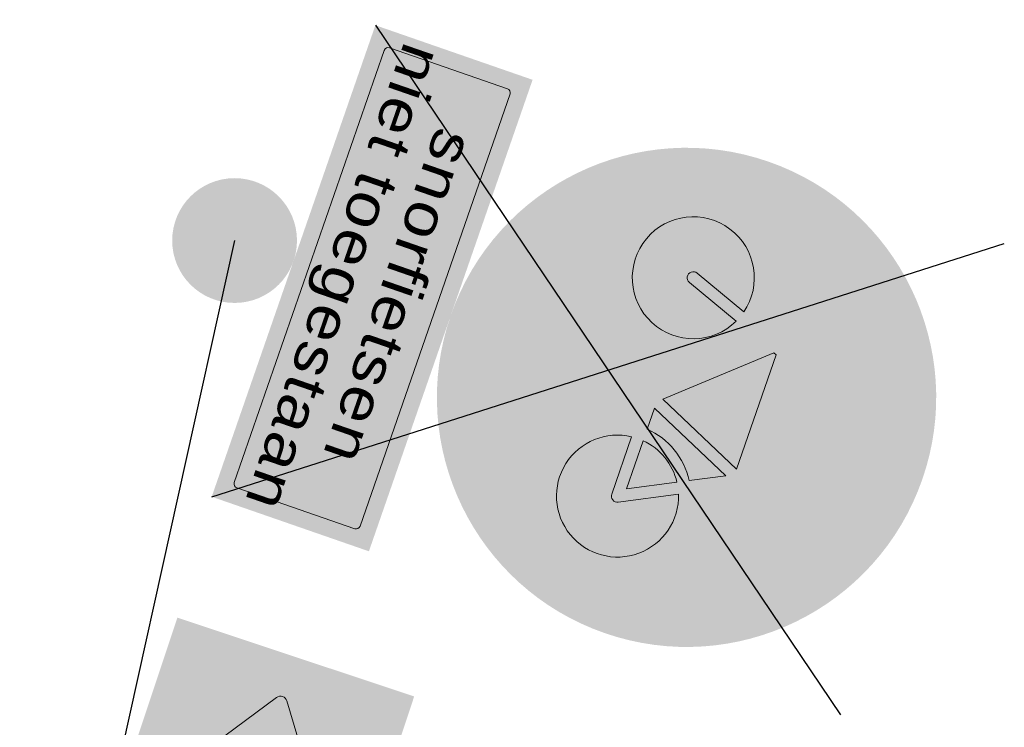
# Model space of a CAD drawing. Header units: metres. Extents: x 136326 to 138181, y 453212 to 454732.
# Tile 12 of 55: x 136499.41 to 136505.33, y 453609.47 to 453613.73. Entities that reach past the tile are written whole.
import ezdxf

# ---------------------------------------------------------------- set-up
doc = ezdxf.new("R2010")
doc.units = ezdxf.units.M
doc.layers.add('mob_bebording', color=7, linetype='Continuous', lineweight=0)
doc.styles.add('Style-Verkeersborden', font='Verkeersborden.shx')

# ---------------------------------------------------------------- blocks, each defined once
blk = doc.blocks.new('bord_OB502')
at = {"layer": 'mob_bebording', "linetype": 'Continuous', "lineweight": 0}
h = blk.add_hatch(color=254, dxfattribs=at)
h.paths.add_polyline_path([(-0.2999999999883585, -0.3000000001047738), (-0.2999999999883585, 0), (5.820766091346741e-11, 0), (0.2999999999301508, -5.820766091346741e-11), (0.3000000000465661, -0.3000000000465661)])
h.paths.add_polyline_path([(0.2750000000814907, -0.2900000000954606), (-0.2749999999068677, -0.2900000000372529, -0.414213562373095), (-0.2900000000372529, -0.2750000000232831), (-0.2900000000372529, -0.02500000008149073, -0.414213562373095), (-0.2749999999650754, -0.01000000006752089), (0.2750000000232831, -0.009999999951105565, -0.414213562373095), (0.2899999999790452, -0.02500000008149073), (0.2899999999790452, -0.2750000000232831, -0.414213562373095)], flags=17)
h = blk.add_hatch(color=7, dxfattribs=at)
h.paths.add_polyline_path([(-0.2750000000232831, -0.01000000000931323, 0.414213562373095), (-0.2899999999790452, -0.02500000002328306), (-0.2899999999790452, -0.2750000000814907, 0.414213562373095), (-0.2749999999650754, -0.2900000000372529), (0.2750000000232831, -0.2900000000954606, 0.414213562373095), (0.2900000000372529, -0.2750000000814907), (0.2900000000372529, -0.02500000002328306, 0.414213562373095), (0.2749999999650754, -0.01000000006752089)])
h.paths.add_polyline_path([(0.2799999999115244, -0.2750000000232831, -0.414213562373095), (0.2750000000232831, -0.2800000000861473), (-0.2749999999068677, -0.2800000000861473, -0.414213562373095), (-0.279999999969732, -0.2750000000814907), (-0.279999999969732, -0.02500000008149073, -0.414213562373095), (-0.2750000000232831, -0.02000000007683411), (0.2750000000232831, -0.02000000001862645, -0.414213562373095), (0.2800000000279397, -0.02500000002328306)])
h = blk.add_hatch(color=254, dxfattribs=at)
h.paths.add_polyline_path([(0.279999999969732, -0.2750000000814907), (0.279999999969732, -0.02500000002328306, 0.414213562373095), (0.2750000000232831, -0.02000000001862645), (-0.2750000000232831, -0.02000000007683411, 0.414213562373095), (-0.279999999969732, -0.02500000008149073), (-0.279999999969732, -0.2750000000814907, 0.414213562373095), (-0.2750000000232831, -0.2800000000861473), (0.2750000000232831, -0.2800000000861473, 0.414213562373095)])
h.paths.add_polyline_path([(0.120247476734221, -0.07200566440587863, -0.687280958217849), (0.1326310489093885, -0.0636528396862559), (0.2465886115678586, -0.1434467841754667, -0.5205670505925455), (0.2465886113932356, -0.1565532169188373), (0.1326310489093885, -0.2363471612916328, -0.6872809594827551), (0.1202474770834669, -0.2279943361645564), (0.1336365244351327, -0.1700000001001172), (0.01499999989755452, -0.1700000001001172), (0.01500000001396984, -0.1300000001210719), (0.1336365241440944, -0.1300000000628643)], flags=17)
h.paths.add_polyline_path([(-0.1202474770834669, -0.2279943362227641, -0.6872809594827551), (-0.1326310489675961, -0.2363471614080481), (-0.2465886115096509, -0.1565532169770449, -0.5205670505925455), (-0.2465886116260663, -0.1434467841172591), (-0.1326310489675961, -0.06365283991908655, -0.687280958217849), (-0.1202474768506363, -0.0720056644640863), (-0.1336365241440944, -0.1300000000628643), (-0.01499999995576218, -0.1300000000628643), (-0.01500000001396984, -0.1700000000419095), (-0.1336365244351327, -0.1700000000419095)], flags=17)
h = blk.add_hatch(color=7, dxfattribs=at)
edge = h.paths.add_edge_path()
edge.add_arc((-0.1280424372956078, -0.07020605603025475), 0.008000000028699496, 347.0000004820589, 485.000000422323)
edge.add_line((-0.1326310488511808, -0.0636528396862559), (-0.2465886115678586, -0.1434467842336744))
edge.add_arc((-0.2419999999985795, -0.1500000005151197), 0.007999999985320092, 125.0000007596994, 235.0000007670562)
edge.add_line((-0.2465886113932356, -0.1565532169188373), (-0.1326310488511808, -0.2363471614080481))
edge.add_arc((-0.1280424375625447, -0.2297939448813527), 0.008000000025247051, 235.0000018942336, 373.0000020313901)
edge.add_line((-0.1202474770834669, -0.2279943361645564), (-0.1336365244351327, -0.1700000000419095))
edge.add_line((-0.1336365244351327, -0.1700000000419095), (-0.01500000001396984, -0.1700000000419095))
edge.add_line((-0.01500000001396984, -0.1700000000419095), (-0.01499999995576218, -0.1300000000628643))
edge.add_line((-0.01499999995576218, -0.1300000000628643), (-0.1336365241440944, -0.1300000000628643))
edge.add_line((-0.1336365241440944, -0.1300000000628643), (-0.120247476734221, -0.07200566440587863))
h = blk.add_hatch(color=7, dxfattribs=at)
edge = h.paths.add_edge_path()
edge.add_arc((0.1280424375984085, -0.2297939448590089), 0.008000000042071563, 166.9999985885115, 304.9999987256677)
edge.add_line((0.1326310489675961, -0.2363471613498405), (0.2465886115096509, -0.1565532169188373))
edge.add_arc((0.241999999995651, -0.1500000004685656), 0.008000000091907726, 304.9999997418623, 414.9999997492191)
edge.add_line((0.2465886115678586, -0.1434467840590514), (0.1326310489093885, -0.06365283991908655))
edge.add_arc((0.1280424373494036, -0.07020605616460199), 0.007999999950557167, 54.99999914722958, 192.9999990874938)
edge.add_line((0.1202474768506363, -0.0720056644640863), (0.1336365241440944, -0.1300000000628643))
edge.add_line((0.1336365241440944, -0.1300000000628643), (0.01500000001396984, -0.1300000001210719))
edge.add_line((0.01500000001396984, -0.1300000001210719), (0.01499999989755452, -0.1700000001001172))
edge.add_line((0.01499999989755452, -0.1700000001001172), (0.1336365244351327, -0.1700000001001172))
edge.add_line((0.1336365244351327, -0.1700000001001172), (0.1202474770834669, -0.2279943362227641))
at = {"layer": 'mob_bebording', "color": 7, "linetype": 'Continuous', "lineweight": 0, "flags": 128}
for points in [[(-0.120247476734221, -0.07200566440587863, 0.687280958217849), (-0.1326310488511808, -0.0636528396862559), (-0.2465886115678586, -0.1434467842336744, 0.5205670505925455), (-0.2465886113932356, -0.1565532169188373), (-0.1326310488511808, -0.2363471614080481, 0.6872809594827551), (-0.1202474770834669, -0.2279943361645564), (-0.1336365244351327, -0.1700000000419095), (-0.01500000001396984, -0.1700000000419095), (-0.01499999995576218, -0.1300000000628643), (-0.1336365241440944, -0.1300000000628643)], [(0.1202474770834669, -0.2279943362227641, 0.6872809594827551), (0.1326310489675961, -0.2363471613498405), (0.2465886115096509, -0.1565532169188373, 0.5205670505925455), (0.2465886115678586, -0.1434467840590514), (0.1326310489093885, -0.06365283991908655, 0.687280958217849), (0.1202474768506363, -0.0720056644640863), (0.1336365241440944, -0.1300000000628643), (0.01500000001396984, -0.1300000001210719), (0.01499999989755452, -0.1700000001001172), (0.1336365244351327, -0.1700000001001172)]]:
    blk.add_lwpolyline(points, format="xyb", close=True, dxfattribs=at)
blk = doc.blocks.new('bord_G11')
at = {"layer": 'mob_bebording', "linetype": 'Continuous', "lineweight": 0}
h = blk.add_hatch(color=170, dxfattribs=at)
edge = h.paths.add_edge_path()
edge.add_arc((0, 0.2999999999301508), 0.3, 0, 360)
edge = h.paths.add_edge_path(flags=17)
edge.add_arc((0, 0.2999999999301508), 0.29, 0, 360)
h = blk.add_hatch(color=254, dxfattribs=at)
edge = h.paths.add_edge_path()
edge.add_arc((0, 0.2999999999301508), 0.29, 0, 360)
edge = h.paths.add_edge_path()
edge.add_arc((0, 0.2999999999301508), 0.28, 0, 360)
h = blk.add_hatch(color=170, dxfattribs=at)
edge = h.paths.add_edge_path()
edge.add_arc((0, 0.2999999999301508), 0.28, 0, 360)
h.paths.add_polyline_path([(0.1066745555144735, 0.3422153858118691, -3.032803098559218), (0.0516394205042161, 0.2531666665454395), (0.01024137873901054, 0.2531666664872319), (-0.09083430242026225, 0.3659049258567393), (-0.1006419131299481, 0.3399436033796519, -0.7991742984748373), (-0.1384922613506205, 0.1724999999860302), (-0.1384939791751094, 0.1724999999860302, -1.149504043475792), (-0.1143621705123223, 0.345126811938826), (-0.08244699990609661, 0.4296081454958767, -0.3119658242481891), (-0.06186661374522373, 0.4438333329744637), (-0.03300000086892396, 0.4438333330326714), (-0.03300000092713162, 0.4291666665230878), (-0.06186661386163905, 0.4291666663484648, 0.3119658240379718), (-0.06872674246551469, 0.4244249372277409), (-0.07801690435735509, 0.3998333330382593), (0.06860535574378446, 0.3998333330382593), (0.07525175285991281, 0.4144999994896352), (0.04735410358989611, 0.4144999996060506, -1.000000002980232), (0.04735410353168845, 0.4291666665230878), (0.1133541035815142, 0.4291666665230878), (0.1133541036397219, 0.4144999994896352), (0.09135410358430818, 0.4144999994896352), (0.0814547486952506, 0.3926549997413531)], flags=17)
h = blk.add_hatch(color=254, dxfattribs=at)
h.paths.add_polyline_path([(0.04735410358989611, 0.4291666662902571, 1.000000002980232), (0.04735410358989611, 0.4144999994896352), (0.07525175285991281, 0.4144999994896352), (0.06860535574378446, 0.3998333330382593), (-0.07801690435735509, 0.3998333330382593), (-0.06872674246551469, 0.4244249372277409, -0.3119658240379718), (-0.06186661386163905, 0.4291666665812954), (-0.03300000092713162, 0.4291666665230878), (-0.03300000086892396, 0.4438333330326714), (-0.06186661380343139, 0.4438333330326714, 0.3119658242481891), (-0.08244699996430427, 0.4296081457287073), (-0.1143621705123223, 0.345126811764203, 1.149504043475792), (-0.1384939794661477, 0.1724999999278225), (-0.1384922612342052, 0.1724999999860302, 0.7991742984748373), (-0.1006419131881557, 0.3399436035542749), (-0.09083430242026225, 0.3659049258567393), (0.01024137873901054, 0.2531666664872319), (0.05163942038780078, 0.2531666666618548, 3.032803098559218), (0.1066745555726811, 0.3422153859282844), (0.0814547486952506, 0.3926549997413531), (0.09135410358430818, 0.4144999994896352), (0.1133541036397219, 0.4144999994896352), (0.1133541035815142, 0.4291666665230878)])
h.paths.add_polyline_path([(0.06636758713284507, 0.2678333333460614, -0.2306687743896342), (0.1001429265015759, 0.3224829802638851), (0.1274677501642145, 0.2678333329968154)])
h.paths.add_polyline_path([(-0.131632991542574, 0.2579083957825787), (-0.1058468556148, 0.3261658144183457, -19.94987439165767), (-0.1195671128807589, 0.3313490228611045), (-0.1453532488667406, 0.2630916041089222, 1.000000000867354)])
h.paths.add_polyline_path([(0.0935562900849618, 0.3356562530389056, 0.2394999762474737), (0.0516394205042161, 0.2678333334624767), (0.02489013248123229, 0.2678333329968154), (0.07365871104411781, 0.3754514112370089)])
h.paths.add_polyline_path([(0.1458924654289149, 0.2637795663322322), (0.1132611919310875, 0.3290421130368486, -2.949570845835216), (0.06636758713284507, 0.2531666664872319), (0.1393333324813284, 0.2531666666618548, 0.5575365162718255)])
h.paths.add_polyline_path([(0.01147455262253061, 0.2737622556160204), (-0.08499473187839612, 0.3813626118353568), (-0.08355764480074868, 0.3851666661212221), (0.0619589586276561, 0.3851666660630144)])
blk.add_hatch(color=170, dxfattribs=at).paths.add_polyline_path([(0.0619589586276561, 0.3851666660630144), (-0.08355764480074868, 0.3851666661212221), (-0.08499473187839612, 0.3813626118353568), (0.01147455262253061, 0.2737622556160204)])
at = {"layer": 'mob_bebording', "linetype": 'Continuous', "lineweight": 0, "extrusion": (0, 0, -1)}
h = blk.add_hatch(color=170, dxfattribs=at)
edge = h.paths.add_edge_path()
edge.add_ellipse((-0.1393333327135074, 0.26050000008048), major_axis=(-0.08800000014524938, 0), ratio=1, start_angle=184.7801917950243, end_angle=238.6547569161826)
edge.add_line((-0.0935562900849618, 0.3356562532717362), (-0.07365871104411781, 0.3754514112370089))
edge.add_line((-0.07365871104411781, 0.3754514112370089), (-0.02489013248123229, 0.2678333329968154))
edge.add_line((-0.02489013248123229, 0.2678333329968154), (-0.05163942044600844, 0.2678333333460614))
at = {"layer": 'mob_bebording', "linetype": 'Continuous', "lineweight": 0, "extrusion": (0, 0, -0.9999999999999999)}
h = blk.add_hatch(color=170, dxfattribs=at)
edge = h.paths.add_edge_path()
edge.add_line((0.1058468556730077, 0.326165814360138), (0.131632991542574, 0.2579083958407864))
edge.add_ellipse((0.1384931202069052, 0.2605000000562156), major_axis=(-0.007333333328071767, 0), ratio=1, start_angle=20.69545112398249, end_angle=200.6954512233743)
edge.add_line((0.1453532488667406, 0.2630916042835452), (0.1195671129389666, 0.3313490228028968))
edge.add_ellipse((0.1384931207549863, 0.2605000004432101), major_axis=(-0.07333333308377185, 0), ratio=1, start_angle=-63.56537827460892, end_angle=284.9562807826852, ccw=False)
h = blk.add_hatch(color=170, dxfattribs=at)
edge = h.paths.add_edge_path()
edge.add_ellipse((-0.1393333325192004, 0.2604999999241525), major_axis=(-0.007333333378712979, 0), ratio=1, start_angle=-26.56505186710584, end_angle=89.99999938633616)
edge.add_line((-0.1393333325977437, 0.2531666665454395), (-0.06636758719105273, 0.2531666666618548))
edge.add_ellipse((-0.1393333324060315, 0.2604999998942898), major_axis=(-0.07333333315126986, 0), ratio=1, start_angle=-110.82588064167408, end_angle=174.2608295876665, ccw=False)
edge.add_line((-0.1132611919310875, 0.329042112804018), (-0.1458924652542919, 0.2637795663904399))
at = {"layer": 'mob_bebording', "linetype": 'Continuous', "lineweight": 0}
h = blk.add_hatch(color=170, dxfattribs=at)
edge = h.paths.add_edge_path()
edge.add_arc((0.1393333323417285, 0.26049999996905), 0.0733333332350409, 122.304221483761, 174.2608293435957)
edge.add_line((0.06636758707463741, 0.2678333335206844), (0.1274677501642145, 0.2678333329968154))
edge.add_line((0.1274677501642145, 0.2678333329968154), (0.1001429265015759, 0.3224829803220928))
at = {"layer": 'mob_bebording', "color": 5, "linetype": 'Continuous', "lineweight": 0, "flags": 128}
blk.add_lwpolyline([(0.0619589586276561, 0.3851666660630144), (-0.08355764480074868, 0.3851666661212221), (-0.08499473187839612, 0.3813626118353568), (0.01147455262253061, 0.2737622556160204)], close=True, dxfattribs=at)
for points in [[(0.05163942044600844, 0.2678333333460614, -0.2394999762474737), (0.0935562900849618, 0.3356562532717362), (0.07365871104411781, 0.3754514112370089), (0.02489013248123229, 0.2678333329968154)], [(-0.1058468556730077, 0.326165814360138), (-0.131632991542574, 0.2579083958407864, -1.000000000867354), (-0.1453532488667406, 0.2630916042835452), (-0.1195671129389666, 0.3313490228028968, 19.94987439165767)], [(0.1458924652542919, 0.2637795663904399, -0.5575365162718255), (0.1393333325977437, 0.2531666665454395), (0.06636758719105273, 0.2531666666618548, 2.949570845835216), (0.1132611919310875, 0.329042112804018)], [(0.1001429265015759, 0.3224829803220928, 0.2306687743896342), (0.06636758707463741, 0.2678333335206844), (0.1274677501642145, 0.2678333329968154)]]:
    blk.add_lwpolyline(points, format="xyb", close=True, dxfattribs=at)
blk = doc.blocks.new('bord_OB-L-WK-2R_3')
at = {"layer": 'mob_bebording', "linetype": 'Continuous', "lineweight": 0}
h = blk.add_hatch(color=254, dxfattribs=at)
h.paths.add_polyline_path([(0.2999999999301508, -0.200000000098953), (-0.2999999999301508, -0.2000000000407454), (-0.2999999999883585, -2.91038304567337e-11), (0, 0), (0.2999999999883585, -2.91038304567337e-11)])
h.paths.add_polyline_path([(-0.2899999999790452, -0.17500000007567), (-0.2900000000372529, -0.02500000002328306, -0.414213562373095), (-0.2750000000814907, -0.01000000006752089), (0.2749999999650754, -0.01000000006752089, -0.414213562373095), (0.2899999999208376, -0.02499999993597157), (0.2899999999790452, -0.17500000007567, -0.414213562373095), (0.2749999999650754, -0.1899999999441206), (-0.2750000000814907, -0.1900000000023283, -0.414213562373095)], flags=17)
h = blk.add_hatch(color=7, dxfattribs=at)
h.paths.add_polyline_path([(-0.2750000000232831, -0.190000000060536), (0.2749999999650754, -0.190000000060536, 0.414213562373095), (0.2899999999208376, -0.1750000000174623), (0.2899999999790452, -0.02500000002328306, 0.414213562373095), (0.2749999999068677, -0.009999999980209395), (-0.2750000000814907, -0.009999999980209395, 0.414213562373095), (-0.2900000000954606, -0.02500000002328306), (-0.2900000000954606, -0.1750000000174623, 0.414213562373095)])
h.paths.add_polyline_path([(-0.2800000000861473, -0.02499999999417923, -0.414213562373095), (-0.2750000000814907, -0.02000000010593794), (0.2749999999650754, -0.02000000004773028, -0.414213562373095), (0.279999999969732, -0.02500000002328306), (0.279999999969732, -0.1750000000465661, -0.414213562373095), (0.2749999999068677, -0.1800000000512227), (-0.2750000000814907, -0.1799999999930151, -0.414213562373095), (-0.2800000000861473, -0.17500000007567)])
h = blk.add_hatch(color=254, dxfattribs=at)
edge = h.paths.add_edge_path()
edge.add_line((-0.2750000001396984, -0.1800000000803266), (0.2749999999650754, -0.1800000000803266))
edge.add_arc((0.2749999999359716, -0.1750000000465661), 0.005000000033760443, 270.0000003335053, 360.0000003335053)
edge.add_line((0.279999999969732, -0.1750000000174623), (0.279999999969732, -0.02500000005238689))
edge.add_arc((0.2749999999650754, -0.02500000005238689), 0.005000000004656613, 0, 90)
edge.add_line((0.2749999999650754, -0.02000000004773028), (-0.2750000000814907, -0.01999999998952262))
edge.add_arc((-0.2750000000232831, -0.02500000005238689), 0.005000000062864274, 90.00000066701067, 180.0000006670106)
edge.add_line((-0.2800000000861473, -0.02500000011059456), (-0.2800000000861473, -0.17500000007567))
edge.add_arc((-0.2750000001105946, -0.1750000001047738), 0.004999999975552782, 179.9999996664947, 269.9999996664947)
at = {"layer": 'mob_bebording', "color": 254, "linetype": 'Continuous', "lineweight": 0, "flags": 128}
blk.add_lwpolyline([(-0.2750000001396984, -0.1800000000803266), (0.2749999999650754, -0.1800000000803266, 0.414213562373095), (0.279999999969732, -0.1750000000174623), (0.279999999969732, -0.02500000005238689, 0.414213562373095), (0.2749999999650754, -0.02000000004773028), (-0.2750000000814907, -0.01999999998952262, 0.414213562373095), (-0.2800000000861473, -0.02500000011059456), (-0.2800000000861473, -0.17500000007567, 0.414213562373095)], format="xyb", close=True, dxfattribs=at)
at = {"layer": 'mob_bebording', "color": 7, "linetype": 'Continuous', "lineweight": 0, "insert": (-5.820766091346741e-11, -0.1083333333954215), "char_height": 0.04999999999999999, "attachment_point": 5, "line_spacing_factor": 0.8399999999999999, "style": 'Style-Verkeersborden'}
blk.add_mtext('\\H1x;\\W1.2;\\T1.075;snorfietsen\\Pniet toegestaan', dxfattribs=at)

msp = doc.modelspace()

# ---------------------------------------------------------------- hatches: boundary and pattern name
at = {"layer": 'mob_bebording', "linetype": 'Continuous', "lineweight": 0}
h = msp.add_hatch(color=251, dxfattribs=at)
edge = h.paths.add_edge_path(flags=0)
edge.add_arc((136500.7024938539, 453612.4007486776), 0.375, 0, 360)

# ---------------------------------------------------------------- linework, layer by layer
at = {"layer": 'mob_bebording', "color": 10, "lineweight": 30}
for p, q in [((136501.5485846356, 453613.6948886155), (136504.3438297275, 453609.5492064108)), ((136500.5649526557, 453610.8607276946), (136505.3274617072, 453612.3833673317))]:
    msp.add_line(p, q, dxfattribs=at)
at = {"layer": 'mob_bebording', "color": 251, "lineweight": 30}
msp.add_line((136500.7024938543, 453612.4007486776), (136499.8847518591, 453608.7107489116), dxfattribs=at)

# ---------------------------------------------------------------- block references
at = {"layer": 'mob_bebording', "color": 254, "linetype": 'Continuous', "lineweight": 0}
for name, p, xscale, yscale, zscale, rotation in [('bord_OB-L-WK-2R_3', (136502.0014889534, 453611.9499308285), 4.999999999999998, 4.999999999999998, 4.999999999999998, 250.8600116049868), ('bord_OB502', (136501.3079878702, 453608.2370409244), 4.999999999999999, 4.999999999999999, 4.999999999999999, 251.5905626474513)]:
    msp.add_blockref(name, p, dxfattribs=dict(at, xscale=xscale, yscale=yscale, zscale=zscale, rotation=rotation))
at = {"layer": 'mob_bebording', "color": 5, "linetype": 'Continuous', "lineweight": 0, "xscale": 4.999999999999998, "yscale": 4.999999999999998, "zscale": 4.999999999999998, "rotation": 250.8602537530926}
msp.add_blockref('bord_G11', (136502.0014847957, 453611.949918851), dxfattribs=at)

doc.saveas('drawing.dxf')
